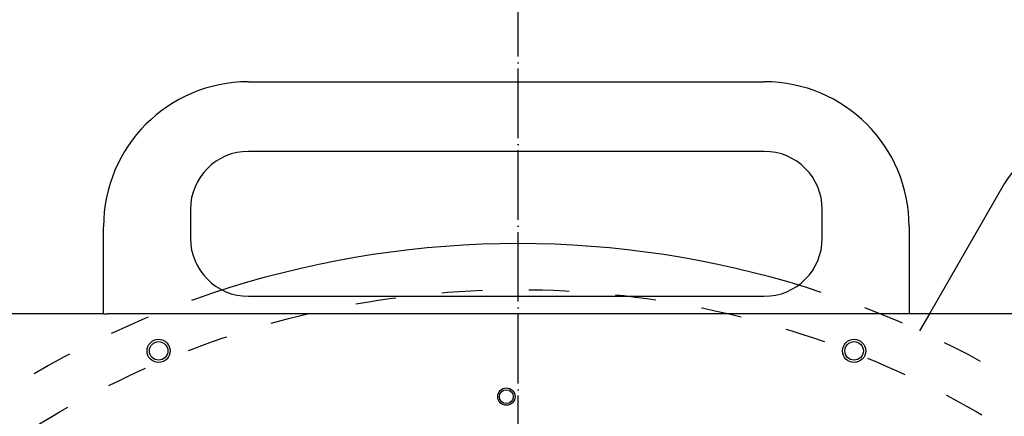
# Model space of a CAD drawing. Extents: x -1765 to 4890, y -3431 to 1272.
# Tile 185 of 189: x 3096 to 3266, y -1585 to -1517. Entities that reach past the tile are written whole.
import ezdxf

# ---------------------------------------------------------------- set-up
doc = ezdxf.new("R2010")
doc.units = 0
doc.linetypes.add('DASHED', pattern=[15, 7, -8])
doc.linetypes.add('DOT_CENTER', pattern=[14, 12, -1, 0, -1])
doc.layers.get('0').update_dxf_attribs({"linetype": 'CONTINUOUS'})
doc.layers.add('1', color=7, linetype='CONTINUOUS')

# ---------------------------------------------------------------- blocks, each defined once
blk = doc.blocks.new('HEADPLATE_EG__263', base_point=(2634.3, -2091.02))
at = {"layer": '1', "color": 1, "linetype": 'DOT_CENTER'}
blk.add_line((3182.06, -1960), (3182.06, -1483.75), dxfattribs=at)
at = {"layer": '1', "color": 7, "linetype": 'CONTINUOUS'}
blk.add_line((3265.91, -1544.89), (3252.99, -1567.28), dxfattribs=at)
at = {"layer": '1', "color": 7, "linetype": 'DASHED'}
blk.add_line((3252.99, -1567.28), (3251.28, -1570.24), dxfattribs=at)
blk.add_circle((3182.06, -1721.88), 158.75, dxfattribs=at)
at = {"layer": '1', "color": 7, "linetype": 'CONTINUOUS'}
for centre, radius, start, end in [((3279.66, -1552.83), 15.87, -30, 150), ((3182.06, -1721.88), 166.69, 72.6343, 107.3657)]:
    blk.add_arc(centre, radius, start, end, dxfattribs=at)
at = {"layer": '1', "color": 7, "linetype": 'DASHED'}
for start, end in [(107.3657, 174.535), (-72.6343, 72.6343)]:
    blk.add_arc((3182.06, -1721.88), 166.69, start, end, dxfattribs=at)
blk = doc.blocks.new('24991-0S112_1__856', base_point=(3249.5, -1527.28))
at = {"color": 1, "linetype": 'CONTINUOUS'}
for p, q in [((3135.5, -1527.28), (3224.5, -1527.28)), ((3224.5, -1539.28), (3135.5, -1539.28)), ((3125.5, -1549.28), (3125.5, -1554.28)), ((3234.5, -1554.28), (3234.5, -1549.28)), ((3110.5, -1567.28), (3110.5, -1552.28)), ((3249.5, -1552.28), (3249.5, -1567.28)), ((3135.5, -1564.28), (3224.5, -1564.28)), ((3110.5, -1567.28), (3111.1, -1567.28)), ((3249.5, -1567.28), (3248.9, -1567.28))]:
    blk.add_line(p, q, dxfattribs=at)
for centre, radius, start, end in [((3135.5, -1552.28), 25, 90, 180), ((3224.5, -1552.28), 25, 0, 90), ((3135.5, -1549.28), 10, 90, 180), ((3224.5, -1549.28), 10, 0, 90), ((3135.5, -1554.28), 10, 180, -90), ((3224.5, -1554.28), 10, -90, 0)]:
    blk.add_arc(centre, radius, start, end, dxfattribs=at)
blk = doc.blocks.new('STIFF_HANDLES__857', base_point=(3249.5, -1381.88))
blk.add_blockref('24991-0S112_1__856', (3249.5, -1527.28))
blk = doc.blocks.new('SMALLPARTS__881', base_point=(3430.3, -1381.88))
blk.add_blockref('STIFF_HANDLES__857', (3249.5, -1381.88))
blk = doc.blocks.new('E7018-24101__882', base_point=(3416.8, -1421.88))
at = {"color": 1, "linetype": 'CONTINUOUS'}
for p, q in [((3110.5, -1567.28), (2947.2, -1567.28)), ((3110.5, -1567.28), (3111.1, -1567.28)), ((3248.9, -1567.28), (3111.1, -1567.28)), ((3249.5, -1567.28), (3248.9, -1567.28)), ((3412.8, -1567.28), (3249.5, -1567.28))]:
    blk.add_line(p, q, dxfattribs=at)
for centre, radius in [((3120, -1573.7), 2), ((3120, -1573.7), 1.6), ((3240, -1573.7), 2), ((3240, -1573.7), 1.6), ((3180, -1581.59), 1.5), ((3180, -1581.59), 1.2)]:
    blk.add_circle(centre, radius, dxfattribs=at)
blk = doc.blocks.new('E7018-64101__883', base_point=(3430.3, -1381.88))
for name, p in [('SMALLPARTS__881', (3430.3, -1381.88)), ('E7018-24101__882', (3416.8, -1421.88))]:
    blk.add_blockref(name, p)
blk = doc.blocks.new('STIFF_ASSY_DUTBD__884', base_point=(3430.3, -1381.88))
blk.add_blockref('E7018-64101__883', (3430.3, -1381.88))
blk = doc.blocks.new('A1__885', base_point=(3430.3, -1381.88))
blk.add_blockref('STIFF_ASSY_DUTBD__884', (3430.3, -1381.88))
blk = doc.blocks.new('FRONT1__886', base_point=(3432.36, -1381.88))
blk.add_blockref('A1__885', (3430.3, -1381.88))
blk = doc.blocks.new('L1__887', base_point=(3432.36, -1381.88))
blk.add_blockref('FRONT1__886', (3432.36, -1381.88))

msp = doc.modelspace()

# ---------------------------------------------------------------- block references
msp.add_blockref('L1__887', (3432.36, -1381.88))
at = {"layer": '1'}
msp.add_blockref('HEADPLATE_EG__263', (2634.3, -2091.02), dxfattribs=at)

doc.saveas('drawing.dxf')
